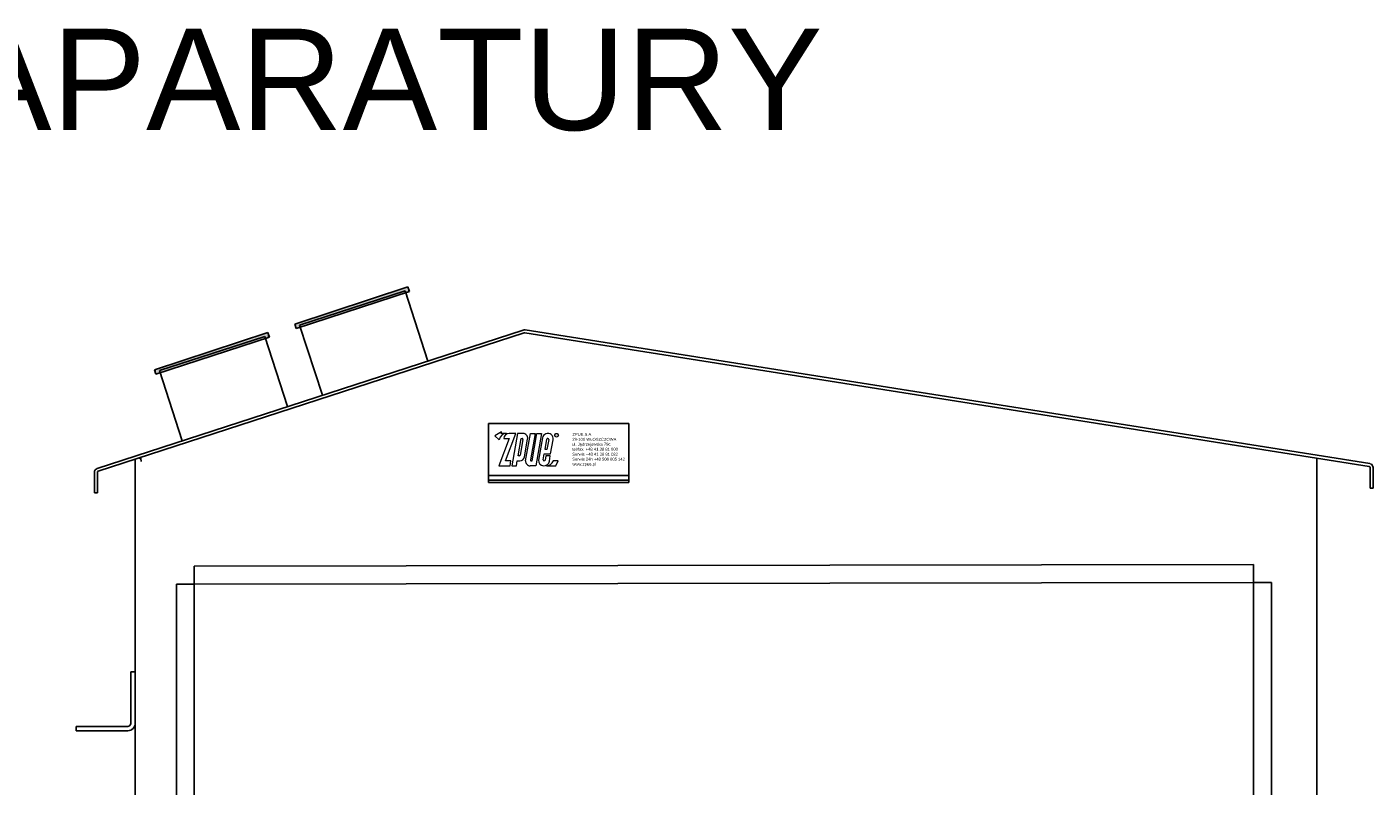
# Model space of a CAD drawing. Header units: millimetres. Extents: x -11513 to 3649, y 2330 to 12522.
# Tile 48 of 75: x -9030 to -8100, y 8731 to 9255. Entities that reach past the tile are written whole.
import ezdxf

# ---------------------------------------------------------------- set-up
doc = ezdxf.new("R2010")
doc.units = ezdxf.units.MM
for name, color, linetype in [('Aparatura', 7, 'Continuous'), ('Warstwa 1', 7, 'Continuous'), ('WG1-00-901-0001-', 7, 'Continuous'), ('WG1-00-902-0001-', 7, 'Continuous'), ('WG1-00-906-0004-', 7, 'Continuous'), ('WG1-00-907-0004-', 7, 'Continuous'), ('WG1-00-909-0004-', 7, 'Continuous'), ('WG1-00-913-0000-', 7, 'Continuous'), ('WG1-00-923-0000_', 7, 'Continuous')]:
    doc.layers.add(name, color=color, linetype=linetype)
doc.styles.add('Arial h-20', font='ARIAL.TTF', dxfattribs={"height": 20})
doc.styles.add('Arial h-50', font='ARIAL.TTF', dxfattribs={"height": 50})

# ---------------------------------------------------------------- blocks, each defined once
blk = doc.blocks.new('rozmieszczenie aparatury cz pomiarowa')
for p, q in [((152.65, 1334.06), (75.98, 1308.75)), ((76.95, 1305.73), (153.71, 1330.82)), ((153.71, 1330.82), (152.65, 1334.06)), ((153.71, 1330.82), (153.71, 1330.82)), ((75.98, 1308.75), (76.95, 1305.73)), ((57.73, 1303.22), (-18.94, 1277.91)), ((-17.96, 1274.89), (58.8, 1299.98)), ((58.8, 1299.98), (57.73, 1303.22)), ((58.8, 1299.98), (58.8, 1299.98)), ((-18.94, 1277.91), (-17.96, 1274.89)), ((-4, 57.64), (-4, 1132.64)), ((-4, 1132.64), (8, 1132.64)), ((8, 1132.64), (8, 57.64)), ((725.22, 58.88), (725.22, 1133.88)), ((725.22, 1133.88), (737.22, 1133.88)), ((737.22, 1133.88), (737.22, 58.88))]:
    blk.add_line(p, q)
at = {"color": 22, "lineweight": 0, "true_color": 0xc32519}
for p, q in [((215.94, 1235.82), (211.36, 1233.11)), ((211.36, 1233.11), (214.51, 1230.41)), ((221.09, 1231.42), (214.2, 1212.83)), ((215.76, 1234.8), (215.94, 1235.82)), ((219.47, 1234.8), (215.76, 1234.8)), ((217.48, 1231.42), (221.09, 1231.42)), ((218.75, 1216.21), (225.64, 1234.8)), ((225.64, 1234.8), (221.17, 1234.8)), ((226.9, 1234.8), (223.02, 1212.83)), ((226.9, 1234.8), (226.9, 1234.8)), ((230.52, 1234.8), (226.9, 1234.8)), ((227.24, 1219.59), (229.33, 1231.42)), ((230.51, 1230.67), (228.65, 1220.13)), ((229.33, 1231.42), (229.89, 1231.42)), ((231.51, 1218.8), (233.66, 1230.98)), ((232.33, 1216.28), (235.59, 1234.8)), ((238.69, 1234.8), (235.54, 1216.95)), ((235.59, 1234.8), (238.69, 1234.8)), ((236.72, 1216.21), (240, 1234.8)), ((243.03, 1234.8), (239.15, 1212.83)), ((240, 1234.8), (243.03, 1234.8)), ((243.74, 1231.73), (241.07, 1216.58)), ((245.48, 1223.99), (246.69, 1230.89)), ((247.97, 1230.7), (246.79, 1223.99)), ((249.26, 1220.86), (250.97, 1230.52)), ((246.79, 1223.99), (245.48, 1223.99)), ((214.2, 1212.83), (221.76, 1212.83)), ((222.36, 1216.21), (218.75, 1216.21)), ((221.76, 1212.83), (222.36, 1216.21)), ((223.02, 1212.83), (226.05, 1212.83)), ((226.05, 1212.83), (226.65, 1216.21)), ((226.65, 1216.21), (228.36, 1216.21)), ((228.01, 1219.59), (227.24, 1219.59)), ((239.15, 1212.83), (235.48, 1212.83)), ((236.16, 1216.21), (236.72, 1216.21)), ((244.23, 1216.94), (244.92, 1220.86)), ((244.92, 1220.86), (249.26, 1220.86)), ((246.01, 1219.59), (245.51, 1216.73)), ((249.04, 1219.59), (246.01, 1219.59)), ((246.35, 1212.83), (252.77, 1212.83)), ((248.4, 1215.96), (249.04, 1219.59)), ((254.46, 1216.21), (251.08, 1216.21)), ((252.77, 1212.83), (254.46, 1216.21)), ((252.77, 1212.83), (252.77, 1212.83))]:
    blk.add_line(p, q, dxfattribs=at)
at = {"lineweight": 0}
blk.add_circle((253.2, 1233.54), 1.27, dxfattribs=at)
at = {"color": 22, "lineweight": 0, "true_color": 0xc32519}
for centre, radius, start, end in [((219.47, 1229.8), 5.01, 90, 172.99718), ((221.17, 1231.1), 3.71, 90, 174.97495), ((229.89, 1230.79), 0.629, 348.75557, 90), ((230.52, 1231.61), 3.2, 348.7149, 90), ((247.36, 1231.14), 3.66, 350.22872, 170.80305), ((247.33, 1230.78), 0.646, 353.09615, 170.48067), ((228, 1220.25), 0.659, 271.07016, 349.4094), ((228.34, 1219.45), 3.24, 270.41294, 348.45979), ((235.46, 1215.98), 3.15, 174.38571, 270.38852), ((236.16, 1216.84), 0.629, 170.0875, 269.80715), ((244.76, 1216.52), 3.69, 178.9742, 351.24978), ((244.87, 1216.86), 0.646, 172.4841, 348.05083), ((246.35, 1217.83), 5.01, 270, 341.06153)]:
    blk.add_arc(centre, radius, start, end, dxfattribs=at)
at = {"linetype": 'Continuous'}
for points in [[(152.65, 1330.47), (76.95, 1309.07), (152.65, 1334.06)], [(152.65, 1330.47), (152.65, 1334.06), (153.71, 1330.82)], [(76.95, 1305.73), (76.95, 1309.07), (152.65, 1330.47)], [(76.95, 1305.73), (75.98, 1308.75), (76.95, 1309.07)], [(57.73, 1299.63), (-17.96, 1278.23), (57.73, 1303.22)], [(-17.96, 1274.89), (-17.96, 1278.23), (57.73, 1299.63)], [(57.73, 1299.63), (57.73, 1303.22), (58.8, 1299.98)], [(-17.96, 1274.89), (-18.94, 1277.91), (-17.96, 1278.23)]]:
    blk.add_solid(points, dxfattribs=at)
at = {"layer": 'Aparatura', "linetype": 'Continuous'}
for p, q in [((8, 1144.79), (725.22, 1146.03)), ((8, 1144.79), (8, 1132.64)), ((725.22, 1146.03), (725.22, 1133.88)), ((-4, 1132.64), (-4, 57.64)), ((8, 1132.64), (-4, 1132.64)), ((8, 1132.64), (725.22, 1133.88)), ((8, 57.64), (8, 1132.64)), ((8, 57.64), (8, 1132.64)), ((725.22, 1133.88), (725.22, 58.88)), ((725.22, 1133.88), (725.22, 58.88)), ((737.22, 1133.88), (725.22, 1133.88)), ((737.22, 58.88), (737.22, 1133.88))]:
    blk.add_line(p, q, dxfattribs=at)
at = {"layer": 'Warstwa 1'}
for p, q in [((207.15, 1201.51), (207.15, 1241.51)), ((207.15, 1241.51), (302.15, 1241.51)), ((302.15, 1241.51), (302.15, 1201.51)), ((302.15, 1201.51), (207.15, 1201.51))]:
    blk.add_line(p, q, dxfattribs=at)
at = {"layer": 'Warstwa 1', "color": 1}
blk.add_line((302.15, 1206.31), (207.14, 1206.31), dxfattribs=at)
at = {"layer": 'Warstwa 1', "color": 2}
blk.add_line((302.15, 1203.18), (207.15, 1203.18), dxfattribs=at)
at = {"layer": 'WG1-00-901-0001-', "color": 7, "linetype": 'Continuous'}
blk.add_line((-32, 862.94), (-32, 1217.31), dxfattribs=at)
at = {"layer": 'WG1-00-902-0001-', "color": 7, "linetype": 'Continuous'}
blk.add_line((768, 17.94), (768, 1217.94), dxfattribs=at)
at = {"layer": 'WG1-00-906-0004-', "color": 7, "linetype": 'Continuous'}
for p, q in [((230.75, 1304.78), (-57.72, 1211.06)), ((803.88, 1214.32), (232.05, 1304.89)), ((231.37, 1302.88), (-57.1, 1209.15)), ((803.56, 1212.34), (231.73, 1302.91)), ((-59.64, 1208.41), (-59.64, 1194.43)), ((-57.64, 1208.41), (-57.64, 1194.43)), ((804.1, 1211.6), (804.1, 1197.62)), ((806.1, 1211.6), (806.1, 1197.62)), ((-57.64, 1194.43), (-59.64, 1194.43)), ((804.1, 1197.62), (806.1, 1197.62))]:
    blk.add_line(p, q, dxfattribs=at)
for centre, radius, start, end in [((231.61, 1302.14), 2.78, 81, 108), ((231.61, 1302.14), 0.78, 81, 108), ((803.32, 1211.6), 0.78, 0, 72), ((803.32, 1211.6), 2.78, 0, 72), ((-56.86, 1208.41), 2.78, 108, 180), ((-56.86, 1208.41), 0.78, 108, 180)]:
    blk.add_arc(centre, radius, start, end, dxfattribs=at)
at = {"layer": 'WG1-00-907-0004-', "color": 7, "linetype": 'Continuous'}
for centre, radius, start, end in [((-25.11, 1217.93), 3.07, 176.0918, 178.42837), ((-23.41, 1217.88), 4.77, 178.42837, 179.9305), ((-22.22, 1217.88), 5.96, 179.9305, 181.85945), ((-18.3, 1218.01), 9.88, 181.85945, 183.02406), ((-26.6, 1218.06), 1.58, 170.97107, 174.09933), ((-25.7, 1217.97), 2.48, 174.09933, 176.0918), ((-14.97, 1218.18), 13.22, 183.02406, 184.58407), ((-26.93, 1218.11), 1.24, 167.24018, 170.97107), ((-2.31, 1219.2), 25.91, 184.58407, 185.37999), ((-27.5, 1218.24), 0.655, 160.16297, 167.24018), ((-27.66, 1218.3), 0.483, 154.22041, 160.16297), ((5.44, 1219.93), 33.7, 185.37999, 185.83363), ((-27.86, 1218.4), 0.265, 143.40322, 154.22041), ((31.11, 1222.55), 59.5, 185.83363, 186.09055), ((-27.92, 1218.44), 0.189, 129.50651, 143.40322), ((56.85, 1225.3), 85.39, 186.09055, 186.27639), ((-27.96, 1218.49), 0.121, 108, 129.50651), ((400.87, 1263.13), 431.49, 186.27639, 186.31317)]:
    blk.add_arc(centre, radius, start, end, dxfattribs=at)
at = {"layer": 'WG1-00-909-0004-', "color": 7, "linetype": 'Continuous'}
blk.add_arc((-27.22, 1215.94), 2.78, 108, 142.95353, dxfattribs=at)
at = {"layer": 'WG1-00-913-0000-', "color": 7, "linetype": 'Continuous'}
for p, q in [((-35, 1073.39), (-35, 1038.41)), ((-35, 1073.39), (-32, 1073.39)), ((-32, 1073.39), (-32, 1038.41)), ((-37.02, 1036.39), (-72, 1036.39)), ((-72, 1036.39), (-72, 1033.39)), ((-37.02, 1033.39), (-72, 1033.39))]:
    blk.add_line(p, q, dxfattribs=at)
for radius in [5.02, 2.02]:
    blk.add_arc((-37.02, 1038.41), radius, 270, 0, dxfattribs=at)
at = {"layer": 'WG1-00-923-0000_', "color": 7, "linetype": 'Continuous'}
for p, q in [((79.32, 1308.16), (150.65, 1331.33)), ((150.65, 1331.33), (166.1, 1283.78)), ((94.78, 1260.6), (79.32, 1308.16)), ((-15.59, 1277.32), (55.74, 1300.49)), ((55.74, 1300.49), (71.19, 1252.94)), ((-0.14, 1229.76), (-15.59, 1277.32))]:
    blk.add_line(p, q, dxfattribs=at)
at = {"linetype": 'Continuous', "lineweight": 0, "style": 'Arial h-50'}
blk.add_text('R', height=1.52, dxfattribs=at).set_placement((252.49, 1232.78))
at = {"layer": 'Aparatura', "linetype": 'Continuous', "style": 'Arial h-20'}
for s, p in [('29-100 WŁOSZCZOWA', (263.94, 1229.77)), ('ZPUE S.A.', (263.97, 1233.14)), ('Serwis +48 41 38 81 022', (263.9, 1219.69)), ('tel/fax. +48 41 38 81 000', (263.98, 1223.06)), ('ul. Jędrzejowska 79c', (263.85, 1226.43)), ('Serwis 24h +48 506 005 142', (263.9, 1216.33)), ('www.zpue.pl', (264.02, 1212.99))]:
    blk.add_text(s, height=2, dxfattribs=at).set_placement(p)

msp = doc.modelspace()

# ---------------------------------------------------------------- block references
at = {"xscale": 1.02, "yscale": 1.02, "zscale": 1.02}
msp.add_blockref('rozmieszczenie aparatury cz pomiarowa', (-8922.36, 7714.97), dxfattribs=at)

# ---------------------------------------------------------------- texts
at = {"color": 3, "style": 'Arial h-50'}
msp.add_text('ROZMIESZCZENIE APARATURY', height=70, dxfattribs=at).set_placement((-9968.84, 9183.97))

doc.saveas('drawing.dxf')
